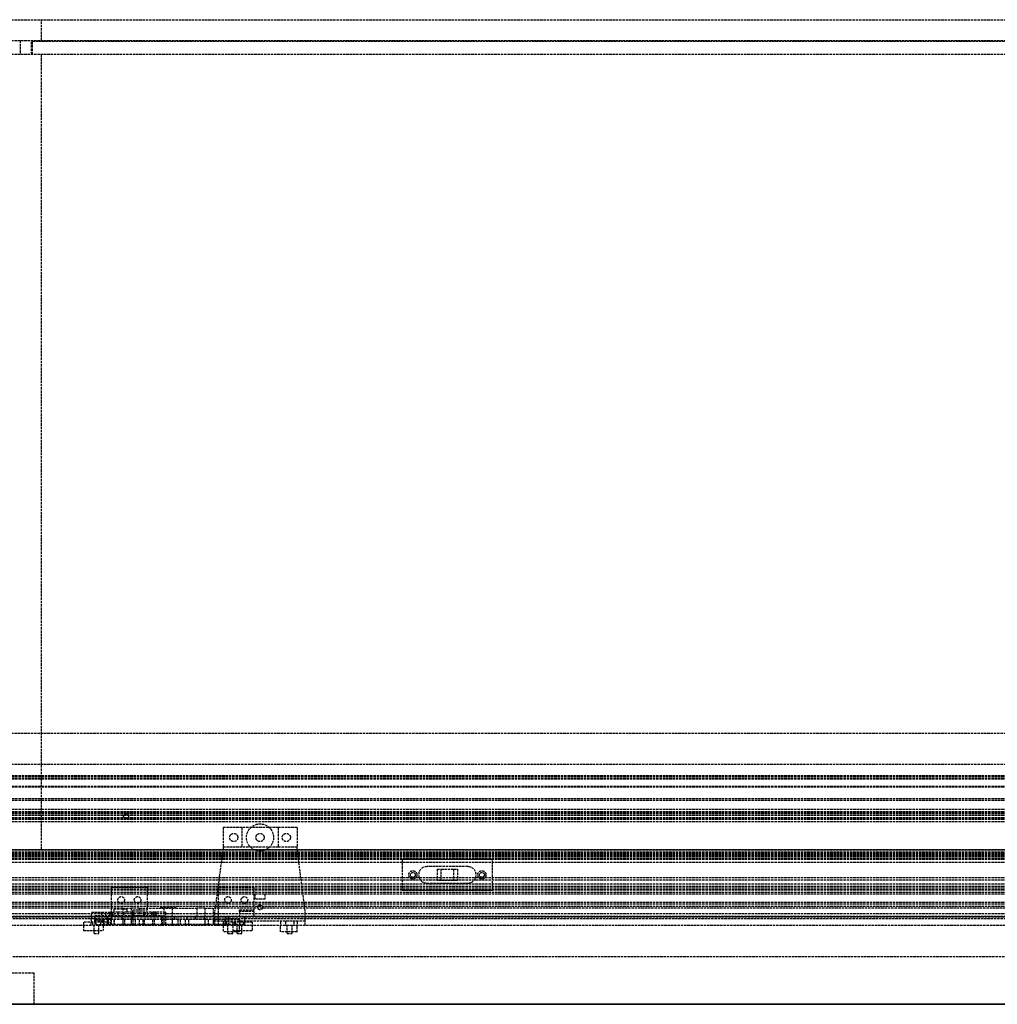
# Model space of a CAD drawing. Header units: millimetres. Extents: x 0 to 3534, y 0 to 599.
# Tile 15 of 19: x 2344 to 2939, y 0 to 599. Entities that reach past the tile are written whole.
import ezdxf

# ---------------------------------------------------------------- set-up
doc = ezdxf.new("R2010")
doc.units = ezdxf.units.MM
doc.header["$LTSCALE"] = 10
doc.linetypes.add('ALLCAD_Strich', pattern=[0.2, 0.15, -0.05])
doc.layers.add('BESCH_KONT_sich_schn_ansi_2d', color=40, linetype='Continuous')
doc.layers.add('BESCH_KONT_sich_schn_grun_2d', color=10, linetype='Continuous')

msp = doc.modelspace()

# ---------------------------------------------------------------- linework, layer by layer
at = {"layer": 'BESCH_KONT_sich_schn_ansi_2d', "linetype": 'ALLCAD_Strich'}
for p, q in [((0, 0, 2121), (3534, 0, 2121)), ((0, 0, 2202), (3534, 0, 2202)), ((0, 0, 2102), (3534, 0, 2102)), ((19, 0, 2087), (3515, 0, 2087)), ((19, 0, 79), (3515, 0, 79)), ((19, 0, 73), (3515, 0, 73)), ((3515, 0, 62), (19, 0, 62)), ((3515, 0, 54.5), (19, 0, 54.5)), ((3515, 0, 53.5), (19, 0, 53.5)), ((3515, 0, 50), (19, 0, 50)), ((3515, 0, 54), (19, 0, 54)), ((3515, 0, 45), (19, 0, 45)), ((3515, 0, 48), (19, 0, 48)), ((3515, 0, 58.5), (19, 0, 58.5)), ((3515, 0, 39.5), (19, 0, 39.5)), ((3412.5, 0, 41.5), (19, 0, 41.5)), ((3515, 0, 59), (19, 0, 59)), ((3515, 0, 60), (19, 0, 60)), ((3515, 0, 53.59), (19, 0, 53.59)), ((3515, 0, 46), (19, 0, 46)), ((3515, 0, 2044), (19, 0, 2044)), ((3515, 0, 2043), (19, 0, 2043)), ((3515, 0, 2046.5), (19, 0, 2046.5)), ((3515, 0, 2079), (19, 0, 2079)), ((3515, 0, 2100), (19, 0, 2100)), ((3515, 0, 2101.5), (19, 0, 2101.5)), ((3515, 0, 2121.55), (19, 0, 2121.55)), ((3515, 0, 2122.5), (19, 0, 2122.5)), ((3515, 0, 2122), (19, 0, 2122)), ((3515, 0, 2040), (19, 0, 2040)), ((3515, 0, 2037.5), (19, 0, 2037.5)), ((3515, 0, 2036.5), (19, 0, 2036.5)), ((3515, 0, 2045.5), (19, 0, 2045.5)), ((3515, 0), (19, 0)), ((3515, 0, 2098.5), (19, 0, 2098.5)), ((1181, 0, 2080), (2353, 0, 2080)), ((1181, 0, 32), (2353, 0, 32)), ((3515, 0, 2097.5), (1825.5, 0, 2097.5)), ((3407.5, 0, 29), (2233, 0, 29)), ((2468, 0, 31), (2233, 0, 31)), ((3515, 0, 2096), (2276.5, 0, 2096)), ((3515, 0, 2078), (2296, 0, 2078)), ((2383, 0, 2081), (2313, 0, 2081)), ((2357.5, 0, 79), (2338.5, 0, 79)), ((2344.5, 0, 79), (2344.5, 0, 2081)), ((2351.5, 0, 79), (2351.5, 0, 2081)), ((3520.5, 0, 2086.5), (2352, 0, 2086.5)), ((2352, 0, 73.5), (3520.5, 0, 73.5)), ((2352, 0, 73.5), (2352, 0, 2086.5)), ((2353, 0, 32), (2353, 0, 2080)), ((3515, 0, 2080), (2353, 0, 2080)), ((2353, 0, 32), (3515, 0, 32)), ((2357.5, 0, 79), (2357.5, 0, 2081)), ((2395, 0, 2081), (2383, 0, 2081)), ((2383, 0, 1935), (2433, 0, 1935)), ((2383, 0, 2080), (2383, 0, 1935)), ((2383, 0, 2080), (2383, 0, 2082)), ((2383, 0, 2082), (2395, 0, 2082)), ((2390, 0, 1973.25), (2387.5, 0, 1973.25)), ((2387.5, 0, 1973.25), (2387.5, 0, 1965.75)), ((2387.5, 0, 1965.75), (2390, 0, 1965.75)), ((2388, 0, 1935), (2388, 0, 1965.75)), ((2388, 0, 1973.25), (2388, 0, 2021.5)), ((2388, 0, 2021.5), (2390, 0, 2021.5)), ((2401.5, 0, 1973.25), (2390, 0, 1973.25)), ((2390, 0, 2021.5), (2404, 0, 2021.5)), ((2390, 0, 1965.75), (2401.5, 0, 1965.75)), ((2390, 0, 2022), (2399.5, 0, 2022)), ((2390, 0, 1973.25), (2390, 0, 2022)), ((2390, 0, 1937), (2390, 0, 1965.75)), ((2431, 0, 1937), (2390, 0, 1937)), ((2390.5, 0, 1989), (2390.5, 0, 1952)), ((2390.5, 0, 1952), (2401.75, 0, 1952)), ((2395, 0, 1971.5), (2390.5, 0, 1971.5)), ((2390.5, 0, 1962), (2395, 0, 1962)), ((2395, 0, 1973.5), (2407, 0, 1973.5)), ((2401.5, 0, 1960), (2395, 0, 1960)), ((2395, 0, 1960), (2395, 0, 1973.5)), ((2474, 0, 2081), (2395, 0, 2081)), ((2395, 0, 2080), (2395, 0, 2082)), ((2398, 0, 1994), (2395.5, 0, 1994)), ((2397.5, 0, 2050.5), (2397.5, 0, 2080)), ((2399.5, 0, 2050.5), (2397.5, 0, 2050.5)), ((2397.5, 0, 2050.5), (2397.5, 0, 2047)), ((2397.5, 0, 2047), (2399.5, 0, 2047)), ((2469.5, 0, 2050.5), (2399.5, 0, 2050.5)), ((2399.5, 0, 2080), (2399.5, 0, 2050.5)), ((2399.5, 0, 2047), (2399.5, 0, 2022)), ((2404, 0, 2009), (2400, 0, 2009)), ((2400, 0, 2009), (2400, 0, 1999)), ((2400, 0, 1998), (2413, 0, 1998)), ((2469, 0, 2077), (2400, 0, 2077)), ((2400, 0, 2077), (2400, 0, 2025)), ((2400, 0, 2025), (2425, 0, 2025)), ((2417, 0, 1999), (2400, 0, 1999)), ((2400, 0, 1999), (2400, 0, 1996)), ((2400, 0, 1996), (2413, 0, 1996)), ((2401.5, 0, 1965.75), (2401.5, 0, 1960)), ((2401.5, 0, 1960), (2414.5, 0, 1960)), ((2419.5, 0, 1979), (2401.5, 0, 1979)), ((2401.5, 0, 1979), (2401.5, 0, 1973.25)), ((2401.5, 0, 2021.5), (2401.5, 0, 2009)), ((2414.5, 0, 1960), (2401.5, 0, 1954)), ((2401.5, 0, 1954), (2401.5, 0, 1960)), ((2401.75, 0, 1952), (2401.75, 0, 1938)), ((2401.75, 0, 1938), (2419.25, 0, 1938)), ((2404, 0, 2021.5), (2404, 0, 2009)), ((2409.5, 0, 2021.5), (2404, 0, 2021.5)), ((2404, 0, 2009), (2409.5, 0, 2009)), ((2404, 0, 1999), (2404, 0, 2001)), ((2408, 0, 2001), (2404, 0, 2001)), ((2406.5, 0, 2064), (2406.5, 0, 2058)), ((2407, 0, 1973.5), (2420, 0, 1979.5)), ((2407.5, 0, 60), (2407.5, 0, 79)), ((2407.5, 0, 1991.5), (2407.5, 0, 1985.5)), ((2407.5, 0, 1953.5), (2407.5, 0, 1947.5)), ((2408, 0, 1999), (2408, 0, 2001)), ((2409.5, 0, 2009), (2409.5, 0, 2021.5)), ((2410.5, 0, 60), (2410.5, 0, 79)), ((2412.5, 0, 2058), (2412.5, 0, 2064)), ((2413, 0, 1998), (2426.5, 0, 1985)), ((2413, 0, 1996), (2422, 0, 1996)), ((2413, 0, 1996), (2413, 0, 1999)), ((2413.5, 0, 1985.5), (2413.5, 0, 1991.5)), ((2413.5, 0, 1947.5), (2413.5, 0, 1953.5)), ((2414, 0, 1996), (2414, 0, 1999)), ((2426, 0, 1960), (2414.5, 0, 1960)), ((2425, 0, 2015), (2417, 0, 1999)), ((2417, 0, 1999), (2422, 0, 1999)), ((2418, 0, 1996), (2418, 0, 1999)), ((2419.25, 0, 1938), (2419.25, 0, 1952)), ((2419.25, 0, 1952), (2430.5, 0, 1952)), ((2419.5, 0, 1960), (2419.5, 0, 1965.75)), ((2419.5, 0, 1965.75), (2425.5, 0, 1965.75)), ((2425.5, 0, 1973.25), (2419.5, 0, 1973.25)), ((2419.5, 0, 1973.25), (2419.5, 0, 1979)), ((2420, 0, 1973.5), (2426, 0, 1973.5)), ((2420, 0, 1979.5), (2420, 0, 1973.5)), ((2422, 0, 1996), (2422, 0, 1999)), ((2425, 0, 2025), (2425, 0, 2015)), ((2425.5, 0, 1965.75), (2425.5, 0, 1973.25)), ((2426, 0, 1973.5), (2426, 0, 1960)), ((2426.5, 0, 1985), (2431, 0, 1985)), ((2430.5, 0, 2064), (2430.5, 0, 2058)), ((2430.5, 0, 1952), (2430.5, 0, 1987.5)), ((2431, 0, 1985), (2431, 0, 1937)), ((2431, 0, 1985), (2433, 0, 1985)), ((2433, 0, 1935), (2433, 0, 1985)), ((2438.5, 0, 2058), (2438.5, 0, 2064)), ((2440.5, 0, 1997.5), (2445, 0, 1997.5)), ((2445, 0, 1997.5), (2459, 0, 2002)), ((2456.5, 0, 2064), (2456.5, 0, 2058)), ((2459, 0, 2002), (2465, 0, 2002)), ((2462.5, 0, 2058), (2462.5, 0, 2064)), ((2518, 0, 85.5), (2463, 0, 85.5)), ((2468, 0, 33.5), (2463, 0, 33.5)), ((2463, 0, 33.5), (2463, 0, 85.5)), ((2468, 0, 36), (2463, 0, 36)), ((2465, 0, 1996), (2478, 0, 1996)), ((2465, 0, 2002), (2465, 0, 1996)), ((2478, 0, 1999), (2465, 0, 1999)), ((2468, 0, 36), (2468, 0, 33.5)), ((2468, 0, 36), (2468, 0, 45.5)), ((2468, 0, 45.5), (2478, 0, 45.5)), ((2478, 0, 33.5), (2468, 0, 33.5)), ((2468, 0, 33.5), (2468, 0, 32)), ((2478, 0, 36), (2468, 0, 36)), ((2479.5, 0, 52), (2468, 0, 52)), ((2468, 0, 52), (2468, 0, 45.5)), ((2478, 0, 31), (2468, 0, 31)), ((2478, 0, 29.5), (2468, 0, 29.5)), ((2468, 0, 32), (2468, 0, 29.5)), ((2469, 0, 1996), (2469, 0, 1999)), ((2481, 0, 2023), (2469, 0, 2023)), ((2469, 0, 2023), (2469, 0, 2077)), ((2486, 0, 2030), (2469.5, 0, 2030)), ((2469.5, 0, 2030), (2469.5, 0, 2047)), ((2469.5, 0, 2047), (2471.25, 0, 2047)), ((2471.25, 0, 2050.5), (2469.5, 0, 2050.5)), ((2469.5, 0, 2050.5), (2469.5, 0, 2080)), ((2471.25, 0, 2047), (2471.25, 0, 2050.5)), ((2471.5, 0, 2030), (2471.5, 0, 2080)), ((2472, 0, 36), (2472, 0, 33.5)), ((2472, 0, 36), (2472, 0, 32)), ((2473, 0, 1996), (2473, 0, 1999)), ((2486, 0, 2081), (2474, 0, 2081)), ((2474, 0, 2080), (2474, 0, 2082)), ((2474, 0, 2082), (2486, 0, 2082)), ((2477, 0, 36), (2477, 0, 33.5)), ((2477, 0, 36), (2477, 0, 32)), ((2503, 0, 33.5), (2478, 0, 33.5)), ((2478, 0, 45.5), (2478, 0, 36)), ((2478, 0, 32), (2478, 0, 33.5)), ((2503, 0, 36), (2478, 0, 36)), ((2478, 0, 1996), (2478, 0, 2005)), ((2478, 0, 2005), (2481, 0, 2005)), ((2478, 0, 1999), (2487, 0, 1999)), ((2478, 0, 1996), (2487, 0, 1996)), ((2478, 0, 2023), (2478, 0, 2005)), ((2478, 0, 29.5), (2478, 0, 32)), ((2503, 0, 31), (2478, 0, 31)), ((2479, 0, 1999), (2479, 0, 2001)), ((2483, 0, 2001), (2479, 0, 2001)), ((2501.5, 0, 43), (2479.5, 0, 43)), ((2479.5, 0, 43), (2479.5, 0, 52)), ((2481, 0, 2005), (2481, 0, 2023)), ((2481, 0, 2023), (2487, 0, 2023)), ((2481, 0, 2005), (2487, 0, 2005)), ((2482.25, 0, 44.5), (2482.25, 0, 51.5)), ((2498.75, 0, 44.5), (2482.25, 0, 44.5)), ((2498.75, 0, 51.5), (2482.25, 0, 51.5)), ((2483, 0, 1999), (2483, 0, 2001)), ((2486, 0, 2030), (2486, 0, 2080)), ((3372, 0, 2081), (2486, 0, 2081)), ((2486, 0, 2080), (2486, 0, 2082)), ((2487, 0, 1996), (2487, 0, 1999)), ((2487, 0, 2005), (2487, 0, 2023)), ((2487.5, 0, 36), (2487.5, 0, 33.5)), ((2488, 0, 36), (2488, 0, 33.5)), ((2488, 0, 36), (2488, 0, 32)), ((2488, 0, 51.5), (2488, 0, 43)), ((2489, 0, 36), (2489, 0, 33.5)), ((2492, 0, 36), (2492, 0, 33.5)), ((2493, 0, 36), (2493, 0, 33.5)), ((2493, 0, 36), (2493, 0, 32)), ((2493, 0, 51.5), (2493, 0, 43)), ((2493.5, 0, 36), (2493.5, 0, 33.5)), ((2498.75, 0, 44.5), (2498.75, 0, 51.5)), ((2501.49, 0, 43.01), (2501.49, 0, 43.01)), ((2501.5, 0, 43.01), (2501.49, 0, 43.01)), ((2501.49, 0, 43), (2501.49, 0, 43.01)), ((2501.5, 0, 43.01), (2501.49, 0, 43.01)), ((2501.49, 0, 43), (2501.49, 0, 43)), ((2501.5, 0, 43), (2501.49, 0, 43)), ((2501.5, 0, 43), (2501.49, 0, 43)), ((2501.5, 0, 43.01), (2501.49, 0, 43.01)), ((2501.5, 0, 43.01), (2501.49, 0, 43.01)), ((2501.5, 0, 43.01), (2501.49, 0, 43.01)), ((2501.5, 0, 43), (2501.49, 0, 43)), ((2501.5, 0, 43), (2501.49, 0, 43)), ((2501.5, 0, 43), (2501.49, 0, 43)), ((2501.5, 0, 43), (2501.49, 0, 43)), ((2501.5, 0, 43.01), (2501.49, 0, 43.01)), ((2501.5, 0, 43.01), (2501.49, 0, 43.01)), ((2501.5, 0, 43.01), (2501.49, 0, 43.01)), ((2513, 0, 52), (2501.5, 0, 52)), ((2501.5, 0, 43), (2501.5, 0, 43)), ((2501.5, 0, 43.01), (2501.5, 0, 43)), ((2501.5, 0, 52), (2501.5, 0, 43.01)), ((2503, 0, 36), (2503, 0, 45.5)), ((2503, 0, 45.5), (2513, 0, 45.5)), ((2513, 0, 36), (2503, 0, 36)), ((2513, 0, 33.5), (2503, 0, 33.5)), ((2503, 0, 32), (2503, 0, 33.5)), ((2513, 0, 31), (2503, 0, 31)), ((2513, 0, 29.5), (2503, 0, 29.5)), ((2503, 0, 29.5), (2503, 0, 32)), ((2504, 0, 36), (2504, 0, 33.5)), ((2504, 0, 36), (2504, 0, 32)), ((2509, 0, 36), (2509, 0, 33.5)), ((2509, 0, 36), (2509, 0, 32)), ((2518, 0, 33.5), (2513, 0, 33.5)), ((2513, 0, 36), (2513, 0, 33.5)), ((2513, 0, 45.5), (2513, 0, 36)), ((2518, 0, 36), (2513, 0, 36)), ((2513, 0, 32), (2513, 0, 33.5)), ((2513, 0, 45.5), (2513, 0, 52)), ((2513, 0, 29.5), (2513, 0, 32)), ((3345, 0, 31), (2513, 0, 31)), ((2518, 0, 33.5), (2518, 0, 85.5)), ((2577, 0, 2043.5), (2577, 0, 2045.5)), ((2632, 0, 2043.5), (2577, 0, 2043.5)), ((2581, 0, 2045.5), (2581, 0, 2048.5)), ((2586, 0, 2048.5), (2581, 0, 2048.5)), ((2582, 0, 2046.51), (2582, 0, 2048.5)), ((2582, 0, 2046.51), (2582.01, 0, 2046.51)), ((2582, 0, 2046.51), (2582.01, 0, 2046.51)), ((2582, 0, 2046.5), (2582.01, 0, 2046.5)), ((2582, 0, 2046.5), (2582.01, 0, 2046.5)), ((2582, 0, 2046.5), (2582.01, 0, 2046.5)), ((2582, 0, 2046.51), (2582.01, 0, 2046.51)), ((2582, 0, 2046.5), (2582.01, 0, 2046.5)), ((2582, 0, 2046.51), (2582.01, 0, 2046.51)), ((2582.01, 0, 2046.51), (2582, 0, 2046.51)), ((2582, 0, 2046.51), (2582.01, 0, 2046.51)), ((2582, 0, 2046.51), (2582, 0, 2046.51)), ((2582, 0, 2046.51), (2582.01, 0, 2046.51)), ((2582, 0, 2046.5), (2582, 0, 2046.51)), ((2582, 0, 2046.5), (2582.01, 0, 2046.5)), ((2582, 0, 2046.5), (2582, 0, 2046.5)), ((2582, 0, 2046.5), (2582.01, 0, 2046.5)), ((2582, 0, 2046.51), (2582.01, 0, 2046.51)), ((2582.01, 0, 2046.5), (2582.01, 0, 2046.5)), ((2582.01, 0, 2046.5), (2582.01, 0, 2046.51)), ((2582.01, 0, 2046.51), (2582.01, 0, 2046.51)), ((2585, 0, 2046.5), (2585, 0, 2048.5)), ((2586, 0, 2045.5), (2586, 0, 2048.5)), ((2587, 0, 2045.5), (2587, 0, 2048.5)), ((2592, 0, 2048.5), (2587, 0, 2048.5)), ((2592, 0, 2045.5), (2592, 0, 2048.5)), ((2592, 0, 2048.5), (2617, 0, 2048.5)), ((2598.25, 0, 2057), (2598.25, 0, 2048.5)), ((2600.75, 0, 2057), (2598.25, 0, 2057)), ((2600.75, 0, 2053.5), (2600.75, 0, 2057)), ((2608.25, 0, 2053.5), (2600.75, 0, 2053.5)), ((2610.75, 0, 2057), (2608.25, 0, 2057)), ((2608.25, 0, 2057), (2608.25, 0, 2053.5)), ((2610.75, 0, 2048.5), (2610.75, 0, 2057)), ((2617, 0, 2045.5), (2617, 0, 2048.5)), ((2622, 0, 2048.5), (2617, 0, 2048.5)), ((2622, 0, 2045.5), (2622, 0, 2048.5)), ((2623, 0, 2048.5), (2623, 0, 2045.5)), ((2623, 0, 2048.5), (2628, 0, 2048.5)), ((2624, 0, 2048.5), (2624, 0, 2046.5)), ((2627, 0, 2048.5), (2627, 0, 2046.5)), ((2628, 0, 2048.5), (2628, 0, 2045.5)), ((2632, 0, 2043.5), (2632, 0, 2045.5))]:
    msp.add_line(p, q, dxfattribs=at)
at = {"layer": 'BESCH_KONT_sich_schn_ansi_2d', "linetype": 'ALLCAD_Strich', "extrusion": (0, -1, 0)}
for centre, radius in [((2391, 2068), 2.5), ((2391, 2052), 2.5), ((2391, 2036), 2.5), ((2391, 2068), 1.5), ((2391, 2036), 1.5), ((2396.5, 1945), 2.5), ((2398.5, 1958.5), 2), ((2398.5, 1980.5), 2), ((2409.5, 2060.5), 4.5), ((2409.5, 2060.5), 2.5), ((2434.5, 2060.5), 17.5), ((2422.5, 1980.5), 2), ((2422.5, 1958.5), 2), ((2424.5, 1945), 2.5), ((2434.5, 2060.5), 4.5), ((2434.5, 2060.5), 2.5), ((2448.5, 2005), 2.5), ((2459.5, 2060.5), 4.5), ((2459.5, 2060.5), 2.5), ((2472.5, 78), 1.5), ((2472.5, 53), 1.5), ((2478, 2068), 2.5), ((2478, 2036), 2.5), ((2478, 2052), 2.5), ((2478, 2068), 1.5), ((2478, 2036), 1.5), ((2508.5, 53), 1.5), ((2508.5, 78), 1.5)]:
    msp.add_circle(centre, radius, dxfattribs=at)
at = {"layer": 'BESCH_KONT_sich_schn_ansi_2d', "linetype": 'ALLCAD_Strich', "extrusion": (0, 1, 0)}
for centre in [(-2409.5, 2060.5), (-2410.5, 1985.5), (-2410.5, 1947.5), (-2434.5, 2060.5), (-2444.5, 2016.5), (-2459.5, 2060.5), (-2472.5, 78), (-2472.5, 65.5), (-2472.5, 53), (-2508.5, 53), (-2508.5, 65.5), (-2508.5, 78)]:
    msp.add_circle(centre, 2.5, dxfattribs=at)
at = {"layer": 'BESCH_KONT_sich_schn_ansi_2d', "linetype": 'ALLCAD_Strich', "extrusion": (0, -1, 0)}
for centre, radius, start, end in [((2395.5, 1989), 5, 90, 180), ((2409.5, 2058), 3, 180, 0), ((2409.5, 2064), 3, 0, 180), ((2410.5, 1985.5), 3, 180, 0), ((2410.5, 1991.5), 3, 0, 180), ((2410.5, 1947.5), 3, 180, 0), ((2410.5, 1953.5), 3, 0, 180), ((2434.5, 2058), 4, 180, 0), ((2434.5, 2064), 4, 0, 180), ((2459.5, 2058), 3, 180, 360), ((2459.5, 2064), 3, 0, 180)]:
    msp.add_arc(centre, radius, start, end, dxfattribs=at)
at = {"layer": 'BESCH_KONT_sich_schn_ansi_2d', "linetype": 'ALLCAD_Strich', "extrusion": (0, 1, 0)}
for centre, radius, start, end in [((-2398, 1996), 2, 180, 270), ((-2440.5, 1987.5), 10, 0, 90)]:
    msp.add_arc(centre, radius, start, end, dxfattribs=at)
at = {"layer": 'BESCH_KONT_sich_schn_grun_2d', "linetype": 'ALLCAD_Strich'}
for p, q in [((19, 599), (3515, 599)), ((2357.5, 586.4), (2357.5, 599)), ((19, 586.4), (3515, 586.4)), ((2344.5, 586.4), (2344.5, 578)), ((2351.5, 578), (2351.5, 586.4)), ((2352, 586), (3515, 586)), ((2352, 578), (2352, 586)), ((19, 578), (3515, 578)), ((2357.5, 94), (2357.5, 578)), ((19, 165), (3515, 165)), ((19, 146), (3515, 146)), ((3515, 139), (19, 139)), ((3515, 138.5), (19, 138.5)), ((3515, 137.5), (19, 137.5)), ((3515, 137), (19, 137)), ((3515, 132.5), (19, 132.5)), ((3515, 132.09), (19, 132.09)), ((3515, 125), (19, 125)), ((3515, 124), (19, 124)), ((3515, 124), (19.02, 124)), ((3515, 118.5), (19, 118.5)), ((3515, 117), (19, 117)), ((3515, 116.5), (19, 116.5)), ((3515, 116), (19, 116)), ((3515, 115), (19, 115)), ((3515, 114.84), (19, 114.84)), ((3515, 113.5), (19, 113.5)), ((3515, 113.18), (19, 113.18)), ((3515, 113), (19, 113)), ((3515, 112.5), (19, 112.5)), ((3515, 111), (19, 111)), ((2479.5, 107.5), (2468, 107.5)), ((2468, 107.5), (2468, 95.5)), ((2501.5, 107.5), (2479.5, 107.5)), ((2479.5, 107.5), (2479.5, 95.5)), ((2513, 107.5), (2501.5, 107.5)), ((2501.5, 107.5), (2501.5, 95.5)), ((2513, 107.5), (2513, 95.5)), ((19, 94), (3515, 94)), ((3515, 94), (19, 94)), ((3515, 92.5), (19, 92.5)), ((3515, 91.5), (19, 91.5)), ((3515, 91), (19, 91)), ((3515, 90.5), (19, 90.5)), ((3515, 90), (19, 90)), ((3515, 92), (1603, 92)), ((2468, 95), (2463, 57)), ((2468, 95.5), (2468, 95)), ((2479.5, 95.5), (2468, 95.5)), ((2501.49, 95.5), (2479.5, 95.5)), ((2501.5, 95.52), (2501.49, 95.52)), ((2501.5, 95.52), (2501.49, 95.52)), ((2501.5, 95.52), (2501.49, 95.52)), ((2501.5, 95.52), (2501.49, 95.52)), ((2501.49, 95.52), (2501.49, 95.52)), ((2501.49, 95.52), (2501.49, 95.52)), ((2501.49, 95.52), (2501.49, 95.51)), ((2501.5, 95.52), (2501.49, 95.52)), ((2501.5, 95.52), (2501.49, 95.52)), ((2501.5, 95.52), (2501.49, 95.52)), ((2501.5, 95.51), (2501.49, 95.51)), ((2501.49, 95.5), (2501.49, 95.51)), ((2501.5, 95.51), (2501.49, 95.51)), ((2501.5, 95.51), (2501.49, 95.51)), ((2501.5, 95.51), (2501.49, 95.51)), ((2501.5, 95.51), (2501.49, 95.51)), ((2501.5, 95.51), (2501.49, 95.51)), ((2501.49, 95.51), (2501.49, 95.51)), ((2501.49, 95.51), (2501.49, 95.51)), ((2501.5, 95.51), (2501.49, 95.51)), ((2501.5, 95.51), (2501.49, 95.51)), ((2501.49, 95.51), (2501.5, 95.51)), ((2501.5, 95.5), (2501.49, 95.5)), ((2501.5, 95.5), (2501.49, 95.5)), ((2501.5, 95.5), (2501.49, 95.5)), ((2501.49, 95.5), (2501.49, 95.5)), ((2501.49, 95.5), (2501.49, 95.5)), ((2501.5, 95.5), (2501.49, 95.5)), ((2501.5, 95.5), (2501.49, 95.5)), ((2501.5, 95.5), (2501.49, 95.5)), ((2501.5, 95.5), (2501.49, 95.5)), ((2513, 95.5), (2501.5, 95.5)), ((2513, 95), (2513, 95.5)), ((2518, 57), (2513, 95)), ((3515, 89), (19, 89)), ((3515, 88), (19, 88)), ((3515, 86.25), (19, 86.25)), ((2577, 88), (2577, 69.5)), ((2632, 88), (2577, 88)), ((2632, 69.5), (2632, 88)), ((2582, 78.76), (2582, 78.76)), ((2582, 78.76), (2582.01, 78.76)), ((2582, 78.76), (2582, 78.75)), ((2582, 78.76), (2582.01, 78.76)), ((2582, 78.76), (2582.01, 78.76)), ((2582, 78.76), (2582.01, 78.76)), ((2582, 78.76), (2582, 78.76)), ((2582, 78.76), (2582.01, 78.76)), ((2582, 78.76), (2582.01, 78.76)), ((2582, 78.76), (2582.01, 78.76)), ((2582, 78.75), (2582, 78.75)), ((2582, 78.75), (2582.01, 78.75)), ((2582, 78.75), (2582.01, 78.75)), ((2582, 78.75), (2582.01, 78.75)), ((2582, 78.75), (2582.01, 78.75)), ((2582, 78.75), (2582, 78.75)), ((2582, 78.75), (2582.01, 78.75)), ((2582, 78.75), (2582.01, 78.75)), ((2582.01, 78.75), (2582, 78.75)), ((2582, 78.74), (2582, 78.75)), ((2582, 78.75), (2582.01, 78.75)), ((2582, 78.75), (2582.01, 78.75)), ((2582, 78.74), (2582, 78.74)), ((2582, 78.74), (2582.01, 78.74)), ((2582, 78.74), (2582, 78.74)), ((2582, 78.74), (2582.01, 78.74)), ((2582, 78.74), (2582.01, 78.74)), ((2582, 78.74), (2582.01, 78.74)), ((2582, 78.74), (2582.01, 78.74)), ((2582, 78.74), (2582.01, 78.74)), ((2582, 78.74), (2582.01, 78.74)), ((2582.01, 78.76), (2582.01, 78.75)), ((2582.01, 78.76), (2582.01, 78.76)), ((2582.01, 78.76), (2582.01, 78.76)), ((2582.01, 78.75), (2582.01, 78.75)), ((2582.01, 78.75), (2582.01, 78.75)), ((2582.01, 78.74), (2582.01, 78.75)), ((2582.01, 78.74), (2582.01, 78.74)), ((2582.01, 78.74), (2582.01, 78.74)), ((2617, 83.75), (2592, 83.75)), ((2598.25, 82.25), (2598.25, 75.25)), ((2598.25, 82.25), (2600.75, 82.25)), ((2600.75, 75.25), (2600.75, 82.25)), ((2600.75, 82.25), (2608.25, 82.25)), ((2608.25, 82.25), (2610.75, 82.25)), ((2608.25, 82.25), (2608.25, 75.25)), ((2610.75, 82.25), (2610.75, 75.25)), ((3515, 77), (19, 77)), ((3515, 75.5), (19, 75.5)), ((3515, 73), (19, 73)), ((2592, 73.75), (2617, 73.75)), ((2600.75, 75.25), (2598.25, 75.25)), ((2608.25, 75.25), (2600.75, 75.25)), ((2610.75, 75.25), (2608.25, 75.25)), ((3515, 71.75), (19, 71.75)), ((3515, 71.25), (19, 71.25)), ((3515, 69.5), (19, 69.5)), ((3515, 68), (19, 68)), ((3515, 70), (1426, 70)), ((3515, 67), (2270, 67)), ((2400, 71), (2400, 56)), ((2422, 71), (2400, 71)), ((2422, 57.5), (2422, 71)), ((2465, 71), (2465, 51.5)), ((2487, 71), (2465, 71)), ((2487, 57.5), (2487, 71)), ((2487.5, 64), (2487.5, 67)), ((2493.5, 67), (2493.5, 64)), ((2577, 69.5), (2632, 69.5)), ((3515, 61), (19, 61)), ((3515, 62), (2270, 62)), ((2493.5, 64), (2487.5, 64)), ((3515, 59.5), (19, 59.5)), ((3515, 55), (19, 55)), ((2407, 58.5), (1127, 58.5)), ((2388, 50), (2388, 56)), ((2388, 56), (2401.5, 56)), ((2390, 54), (2404, 54)), ((2390, 50), (2390, 54)), ((2394, 56), (2394, 54)), ((2396.5, 56), (2396.5, 54)), ((2399, 56), (2399, 54)), ((2400, 56), (2400, 54)), ((2400, 54), (2400, 51.5)), ((2400.5, 56), (2400.5, 54)), ((2401.5, 58), (2409.5, 58)), ((2401.5, 58), (2401.5, 56)), ((2401.5, 56), (2401.5, 54)), ((2404, 56), (2401.5, 56)), ((2404, 56), (2404, 54)), ((2409.5, 56), (2404, 56)), ((2404, 54), (2413, 54)), ((2407, 58.5), (2407, 48.5)), ((2407, 58.5), (2412, 58.5)), ((2407.5, 56), (2407.5, 54)), ((2409.5, 58), (2409.5, 56)), ((2413, 56), (2409.5, 56)), ((2417, 58.5), (2412, 58.5)), ((2412, 58.5), (2412, 48.5)), ((2413, 51.5), (2413, 57.5)), ((2413, 57.5), (2422, 57.5)), ((2426.5, 56), (2413, 56)), ((2413, 54), (2426.5, 54)), ((2413.5, 56), (2413.5, 54)), ((2417, 58.5), (2417, 53.5)), ((2417, 58.5), (2452, 58.5)), ((2419.5, 56), (2419.5, 54)), ((2420.5, 56), (2420.5, 54)), ((2422, 56), (2422, 54)), ((2424.5, 56), (2424.5, 54)), ((2425.5, 56), (2425.5, 54)), ((2426.5, 56), (2426.5, 54)), ((2433, 56), (2426.5, 56)), ((2426.5, 54), (2431, 54)), ((2427, 56), (2427, 54)), ((2430, 59), (2430, 58.5)), ((2430, 59), (2439, 59)), ((2431, 54), (2431, 48)), ((2432, 58.5), (2432, 53.5)), ((2432, 58.5), (2432, 48.5)), ((2433, 56), (2433, 48)), ((2437, 58.5), (2437, 53.5)), ((2437, 58.5), (2437, 48.5)), ((2439, 59), (2439, 58.5)), ((2457, 58.5), (2452, 58.5)), ((2452, 58.5), (2452, 53.5)), ((2457, 58.5), (2457, 48.5)), ((2457, 58.5), (2462, 58.5)), ((3396, 58.5), (2462, 58.5)), ((2462, 58.5), (2462, 48.5)), ((2463, 50.5), (2463, 57)), ((2478, 56.5), (2478, 57.5)), ((2478, 57.5), (2487, 57.5)), ((2487, 56.5), (2478, 56.5)), ((2478, 56.5), (2478, 51.5)), ((2487, 53.5), (2487, 56.5)), ((2518, 50.5), (2518, 57)), ((3534, 48), (0, 48)), ((3515, 53.25), (19, 53.25)), ((3515, 53), (19, 53)), ((2399.5, 52), (1134.5, 52)), ((2397.5, 53.5), (1136.5, 53.5)), ((2383, 50), (2383, 45)), ((2395, 50), (2383, 50)), ((2387.5, 50), (2387.5, 48)), ((2388.5, 50), (2388.5, 48)), ((2389.5, 43), (2389.5, 48)), ((2390, 50), (2390, 48)), ((2390.5, 51.5), (2390.5, 48.5)), ((2390.5, 51.5), (2395.5, 51.5)), ((2395, 50.5), (2390.5, 50.5)), ((2390.5, 48.5), (2395.5, 48.5)), ((2392.5, 43), (2392.5, 48)), ((2393.5, 50), (2393.5, 48)), ((2395, 51.5), (2395, 50)), ((2395, 50), (2395, 45)), ((2397.5, 50), (2395, 50)), ((2395.5, 51.5), (2395.5, 48.5)), ((2398, 51.5), (2395.5, 51.5)), ((2398, 48.5), (2395.5, 48.5)), ((2471.5, 53.5), (2397.5, 53.5)), ((2397.5, 53.5), (2397.5, 50)), ((2397.5, 50), (2397.5, 48)), ((2397.5, 50), (2399.5, 50)), ((2398, 51.5), (2398, 48.5)), ((2400, 51.5), (2398, 51.5)), ((2400, 48.5), (2398, 48.5)), ((2399.5, 52), (2399.5, 48)), ((2399.5, 52), (2469.5, 52)), ((2400, 51.5), (2400, 48.5)), ((2469, 51.5), (2400, 51.5)), ((2469, 48.5), (2400, 48.5)), ((2401.5, 51.5), (2401.5, 48.5)), ((2401.75, 51.5), (2401.75, 48.5)), ((2405, 48.5), (2405, 48)), ((2406.5, 53.5), (2406.5, 52)), ((2407, 51.5), (2407, 48.5)), ((2408, 51.5), (2408, 48.5)), ((2412, 51.5), (2412, 48.5)), ((2412.5, 53.5), (2412.5, 52)), ((2413, 51.5), (2413, 48.5)), ((2414, 48.5), (2414, 48)), ((2414.5, 51.5), (2414.5, 48.5)), ((2417, 51.5), (2417, 48.5)), ((2419.25, 51.5), (2419.25, 48.5)), ((2420, 51.5), (2420, 48.5)), ((2425, 51.5), (2425, 48.5)), ((2426, 51.5), (2426, 48.5)), ((2430, 48.5), (2430, 48)), ((2430.5, 53.5), (2430.5, 52)), ((2430.5, 51.5), (2430.5, 48.5)), ((2432, 51.5), (2432, 48.5)), ((2437, 51.5), (2437, 48.5)), ((2438.5, 53.5), (2438.5, 52)), ((2439, 48.5), (2439, 48)), ((2440.5, 51.5), (2440.5, 48.5)), ((2442, 51.5), (2442, 48.5)), ((2445, 51.5), (2445, 48.5)), ((2446, 53.5), (2446, 51.5)), ((2447, 51.5), (2447, 48.5)), ((2451, 53.5), (2451, 51.5)), ((2455, 48.5), (2455, 48)), ((2456.5, 53.5), (2456.5, 52)), ((2457, 51.5), (2457, 48.5)), ((2459, 51.5), (2459, 48.5)), ((2462, 51.5), (2462, 48.5)), ((2462.5, 53.5), (2462.5, 52)), ((2463, 48), (2463, 50.5)), ((2518, 50.5), (2463, 50.5)), ((2464, 48.5), (2464, 48)), ((2465, 51.5), (2465, 48.5)), ((2468, 50.5), (2468, 48)), ((2468, 48), (2468, 44)), ((2469, 51.5), (2469, 48.5)), ((2478, 51.5), (2469, 51.5)), ((2481, 48.5), (2469, 48.5)), ((2469.5, 53.5), (2469.5, 52)), ((3388.5, 52), (2469.5, 52)), ((2469.5, 52), (2469.5, 48)), ((2470, 50.5), (2470, 48)), ((2471, 43), (2471, 48)), ((2471.25, 53.5), (2471.25, 48)), ((3386.5, 53.5), (2471.5, 53.5)), ((2471.5, 50), (2471.5, 53.5)), ((2474, 50), (2471.5, 50)), ((2474, 50), (2474, 45)), ((2486, 50), (2474, 50)), ((2475, 50.5), (2475, 48)), ((2475.5, 50), (2475.5, 48)), ((2476.5, 43), (2476.5, 48)), ((2478, 51.5), (2478, 48.5)), ((2478, 48.5), (2478, 48)), ((2478, 44), (2478, 48)), ((2479.5, 43), (2479.5, 48)), ((2480.5, 50), (2480.5, 48)), ((2481, 53.5), (2481, 48.5)), ((2486, 45), (2486, 50)), ((2503, 50.5), (2503, 48)), ((2503, 44), (2503, 48)), ((2506, 50.5), (2506, 48)), ((2507, 43), (2507, 48)), ((2510, 43), (2510, 48)), ((2511, 50.5), (2511, 48)), ((2513, 50.5), (2513, 48)), ((2513, 44), (2513, 48)), ((2518, 48), (2518, 50.5)), ((2383, 45), (2395, 45)), ((2389.5, 43), (2392.5, 43)), ((2478, 44), (2468, 44)), ((2471, 43), (2474, 43)), ((2474, 43), (2474, 45)), ((2474, 45), (2486, 45)), ((2476.5, 43), (2479.5, 43)), ((2513, 44), (2503, 44)), ((2507, 43), (2510, 43)), ((0, 29), (3534, 29)), ((2353, 19), (2313, 19)), ((2353, 0), (2353, 19)), ((1181, 0), (2353, 0))]:
    msp.add_line(p, q, dxfattribs=at)
for centre, radius in [((2409, 114.5), 1.5), ((2490.5, 101.5), 8.25), ((2474.5, 101.5), 2.5), ((2474.5, 101.5), 2.5), ((2490.5, 101.5), 2.5), ((2506.5, 101.5), 2.5), ((2506.5, 101.5), 2.5), ((2583.5, 78.75), 2.5), ((2583.5, 78.75), 1.5), ((2625.5, 78.75), 2.5), ((2625.5, 78.75), 1.5), ((2406, 63.5), 2), ((2416, 63.5), 2), ((2471, 63.5), 2), ((2481, 63.5), 2), ((2490.5, 59), 1.5)]:
    msp.add_circle(centre, radius, dxfattribs=at)
for centre, start, end in [((2592, 78.75), 90, 270), ((2617, 78.75), 270, 90)]:
    msp.add_arc(centre, 5, start, end, dxfattribs=at)

doc.saveas('drawing.dxf')
